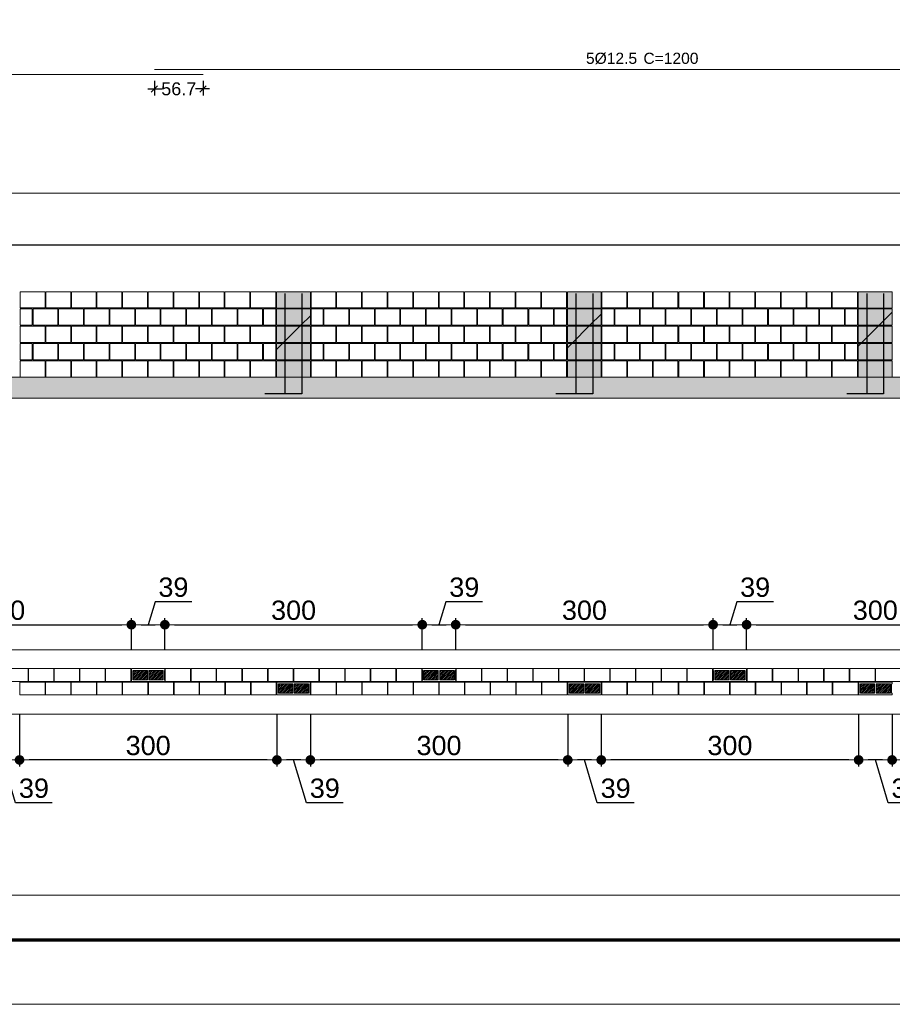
# Model space of a CAD drawing. Header units: millimetres. Extents: x 83 to 471, y -739 to 93.
# Tile 27 of 185: x 115 to 129, y -641 to -626. Entities that reach past the tile are written whole.
import ezdxf
from ezdxf.enums import TextEntityAlignment as Align

# ---------------------------------------------------------------- set-up
doc = ezdxf.new("R2010")
doc.units = ezdxf.units.MM
for name, color, linetype, lineweight in [('.', 7, 'Continuous', 5), ('__MAGNUS.Cota', 30, 'Continuous', 9), ('__MAGNUS.Margem', 7, 'Continuous', 70), ('__MAGNUS.Selo', 7, 'Continuous', 30), ('ALVEOLOS', 7, 'Continuous', 9), ('ARM_LONGITUDINAL_Ø12_5', 7, 'Continuous', 9), ('COTAS', 250, 'Continuous', 5), ('ELE_COT_COT_ARM', 7, 'Continuous', 9), ('ELE_COT_COT_EST', 7, 'Continuous', 9), ('MEIA_PECA', 7, 'Continuous', 0), ('PECA_COMPLETA', 7, 'Continuous', 0), ('PECA_DE_PREENCHIMENTO', 7, 'Continuous', 0), ('POR_ARM_LONG_ARM_TEXTOS', 7, 'Continuous', 9), ('POR_ARM_LONG_TXT_COMP', 7, 'Continuous', 9), ('PREEN_ALVEOLOS', 7, 'Continuous', 9), ('ROTULOS_VERTICAIS', 7, 'Continuous', 9), ('VIG_FACES', 186, 'Continuous', 9)]:
    doc.layers.add(name, color=color, linetype=linetype, lineweight=lineweight)
doc.styles.add('Arial', font='arial.ttf')
doc.styles.add('Arial Narrow', font='ARIALN.TTF')
doc.dimstyles.new('Copy of UM_75.000000', dxfattribs={"dimtxt": 0.3, "dimasz": 0.15, "dimexe": 0.1, "dimexo": 0.3, "dimgap": 0.07, "dimtad": 1, "dimdec": 0, "dimlfac": 75, "dimzin": 0, "dimdsep": 46, "dimtxsty": 'Arial', "dimblk": 'DOT', "dimcen": 0.09, "dimdle": 0.1, "dimclrd": 30, "dimclre": 30, "dimclrt": 7, "dimadec": 1, "dimazin": 2, "dimtfac": 1, "dimtdec": 0, "dimtofl": 0, "dimtmove": 0, "dimatfit": 3, "dimldrblk": 'DOT', "dimfxl": 1, "dimtolj": 1, "dimarcsym": 0})
doc.dimstyles.new('cype_oblique', dxfattribs={"dimtxt": 0.2, "dimasz": 0.1, "dimexe": 0.1, "dimexo": 0.1, "dimgap": 0, "dimtad": 0, "dimdec": 0, "dimlfac": 30, "dimzin": 0, "dimdsep": 46, "dimtxsty": 'Arial', "dimblk1": 'OBLIQUE', "dimblk2": 'OBLIQUE', "dimsah": 1, "dimcen": 0.09, "dimdle": 0.1, "dimadec": 0, "dimazin": 0, "dimtfac": 1, "dimtdec": 0, "dimtofl": 0, "dimtmove": 2, "dimatfit": 3, "dimfxl": 1, "dimtolj": 1, "dimtzin": 0, "dimarcsym": 0})

# ---------------------------------------------------------------- blocks, each defined once
blk = doc.blocks.new('*U1866')
at = {"layer": '__MAGNUS.Margem', "linetype": 'Continuous'}
blk.add_line((-980.92, -2.28), (173.08, -2.28), dxfattribs=at)
at = {"layer": '__MAGNUS.Margem', "lineweight": 9}
blk.add_line((-1005.92, -12.28), (183.08, -12.28), dxfattribs=at)
at = {"layer": '__MAGNUS.Selo', "style": 'Arial Narrow', "width": 1}
for tag, height, p in [('PROPRIETÁRIO', 3.4, (17.21, 48.91)), ('EDIFICAÇÃORESIDENCIAL', 3.4, (17.21, 40.61)), ('ESTRUTURAL', 3.4, (17.8, 20.69)), ('ANTEPROJETO', 2.43, (111.69, 13.5)), ('ARQ01/01', 5.5, (139.44, 9.5)), ('INDICADA', 2.43, (111.53, 8))]:
    blk.add_attdef(tag, text='', height=height, dxfattribs=at).set_placement(p, align=Align.MIDDLE_LEFT)
at = {"layer": '__MAGNUS.Selo', "lineweight": 30, "flags": 104}
for tag, p in [('ENDEREÇODAOBRA', (17.21, 33.54)), ('ENDEREÇODAOBRA', (17.21, 27.87)), ('TÍTULO', (17.21, 10.8))]:
    blk.add_attdef(tag, text='', height=3.4, dxfattribs=at).set_placement(p, align=Align.MIDDLE_LEFT)
blk = doc.blocks.new('_OBLIQUE')
at = {"color": 0, "linetype": 'ByBlock', "lineweight": -2}
blk.add_line((-0.5, -0.5), (0.5, 0.5), dxfattribs=at)
blk = doc.blocks.new('*D5223')
at = {"layer": 'Defpoints', "color": 0}
for p in [(14.77, -2.125), (15.526, -2.125), (15.526, -2.351)]:
    blk.add_point(p, dxfattribs=at)
at = {"layer": 'ELE_COT_COT_ARM', "color": 0, "lineweight": -2}
for p, q in [((14.77, -2.225), (14.77, -2.451)), ((15.526, -2.225), (15.526, -2.451)), ((14.67, -2.351), (14.888, -2.351)), ((15.626, -2.351), (15.408, -2.351))]:
    blk.add_line(p, q, dxfattribs=at)
at = {"layer": 'ELE_COT_COT_ARM', "color": 0, "linetype": 'ByBlock', "lineweight": -2, "xscale": 0.1, "yscale": 0.1, "zscale": 0.1, "rotation": 180}
blk.add_blockref('_OBLIQUE', (14.77, -2.351), dxfattribs=at)
at = {"layer": 'ELE_COT_COT_ARM', "color": 0, "linetype": 'ByBlock', "lineweight": -2, "xscale": 0.1, "yscale": 0.1, "zscale": 0.1}
blk.add_blockref('_OBLIQUE', (15.526, -2.351), dxfattribs=at)
at = {"layer": 'ELE_COT_COT_ARM', "color": 0, "insert": (15.148, -2.351), "char_height": 0.2, "attachment_point": 5, "style": 'Arial'}
blk.add_mtext('\\A1;56.7', dxfattribs=at)
blk = doc.blocks.new('blocoss50')
at = {"layer": 'MEIA_PECA'}
for points in [[(-0.467, -0.268), (-0.467, -0.521), (-0.274, -0.521), (-0.274, -0.268), (-0.467, -0.268)], [(-0.467, -0.804), (-0.467, -1.057), (-0.274, -1.057), (-0.274, -0.804), (-0.467, -0.804)]]:
    blk.add_lwpolyline(points, close=True, dxfattribs=at)
at = {"layer": 'PECA_COMPLETA'}
for points in [[(-4.243, 0), (-4.243, -0.253), (-3.857, -0.253), (-3.857, 0), (-4.243, 0)], [(-3.846, 0), (-3.846, -0.253), (-3.459, -0.253), (-3.459, 0), (-3.846, 0)], [(-3.448, 0), (-3.448, -0.253), (-3.062, -0.253), (-3.062, 0), (-3.448, 0)], [(-3.051, 0), (-3.051, -0.253), (-2.664, -0.253), (-2.664, 0), (-3.051, 0)], [(-2.653, 0), (-2.653, -0.253), (-2.266, -0.253), (-2.266, 0), (-2.653, 0)], [(-2.256, 0), (-2.256, -0.253), (-1.869, -0.253), (-1.869, 0), (-2.256, 0)], [(-1.858, 0), (-1.858, -0.253), (-1.471, -0.253), (-1.471, 0), (-1.858, 0)], [(-1.461, 0), (-1.461, -0.253), (-1.074, -0.253), (-1.074, 0), (-1.461, 0)], [(-1.063, 0), (-1.063, -0.253), (-0.676, -0.253), (-0.676, 0), (-1.063, 0)], [(-0.666, 0), (-0.666, -0.253), (-0.274, -0.253), (-0.274, 0), (-0.666, 0)], [(-4.243, -0.268), (-4.243, -0.521), (-4.055, -0.521), (-4.055, -0.268)], [(-4.044, -0.268), (-4.044, -0.521), (-3.658, -0.521), (-3.658, -0.268), (-4.044, -0.268)], [(-3.647, -0.268), (-3.647, -0.521), (-3.26, -0.521), (-3.26, -0.268), (-3.647, -0.268)], [(-3.249, -0.268), (-3.249, -0.521), (-2.863, -0.521), (-2.863, -0.268), (-3.249, -0.268)], [(-2.852, -0.268), (-2.852, -0.521), (-2.465, -0.521), (-2.465, -0.268), (-2.852, -0.268)], [(-2.454, -0.268), (-2.454, -0.521), (-2.068, -0.521), (-2.068, -0.268), (-2.454, -0.268)], [(-2.057, -0.268), (-2.057, -0.521), (-1.67, -0.521), (-1.67, -0.268), (-2.057, -0.268)], [(-1.659, -0.268), (-1.659, -0.521), (-1.273, -0.521), (-1.273, -0.268), (-1.659, -0.268)], [(-1.262, -0.268), (-1.262, -0.521), (-0.875, -0.521), (-0.875, -0.268), (-1.262, -0.268)], [(-0.864, -0.268), (-0.864, -0.521), (-0.478, -0.521), (-0.478, -0.268), (-0.864, -0.268)], [(-4.243, -0.536), (-4.243, -0.789), (-3.857, -0.789), (-3.857, -0.536), (-4.243, -0.536)], [(-3.846, -0.536), (-3.846, -0.789), (-3.459, -0.789), (-3.459, -0.536), (-3.846, -0.536)], [(-3.448, -0.536), (-3.448, -0.789), (-3.062, -0.789), (-3.062, -0.536), (-3.448, -0.536)], [(-3.051, -0.536), (-3.051, -0.789), (-2.664, -0.789), (-2.664, -0.536), (-3.051, -0.536)], [(-2.653, -0.536), (-2.653, -0.789), (-2.266, -0.789), (-2.266, -0.536), (-2.653, -0.536)], [(-2.256, -0.536), (-2.256, -0.789), (-1.869, -0.789), (-1.869, -0.536), (-2.256, -0.536)], [(-1.858, -0.536), (-1.858, -0.789), (-1.471, -0.789), (-1.471, -0.536), (-1.858, -0.536)], [(-1.461, -0.536), (-1.461, -0.789), (-1.074, -0.789), (-1.074, -0.536), (-1.461, -0.536)], [(-1.063, -0.536), (-1.063, -0.789), (-0.676, -0.789), (-0.676, -0.536), (-1.063, -0.536)], [(-0.666, -0.536), (-0.666, -0.789), (-0.274, -0.789), (-0.274, -0.536), (-0.666, -0.536)], [(-4.243, -0.804), (-4.243, -1.057), (-4.055, -1.057), (-4.055, -0.804)], [(-4.044, -0.804), (-4.044, -1.057), (-3.658, -1.057), (-3.658, -0.804), (-4.044, -0.804)], [(-3.647, -0.804), (-3.647, -1.057), (-3.26, -1.057), (-3.26, -0.804), (-3.647, -0.804)], [(-3.249, -0.804), (-3.249, -1.057), (-2.863, -1.057), (-2.863, -0.804), (-3.249, -0.804)], [(-2.852, -0.804), (-2.852, -1.057), (-2.465, -1.057), (-2.465, -0.804), (-2.852, -0.804)], [(-2.454, -0.804), (-2.454, -1.057), (-2.068, -1.057), (-2.068, -0.804), (-2.454, -0.804)], [(-2.057, -0.804), (-2.057, -1.057), (-1.67, -1.057), (-1.67, -0.804), (-2.057, -0.804)], [(-1.659, -0.804), (-1.659, -1.057), (-1.273, -1.057), (-1.273, -0.804), (-1.659, -0.804)], [(-1.262, -0.804), (-1.262, -1.057), (-0.875, -1.057), (-0.875, -0.804), (-1.262, -0.804)], [(-0.864, -0.804), (-0.864, -1.057), (-0.478, -1.057), (-0.478, -0.804), (-0.864, -0.804)], [(-4.243, -1.072), (-4.243, -1.325), (-3.857, -1.325), (-3.857, -1.072), (-4.243, -1.072)], [(-3.846, -1.072), (-3.846, -1.325), (-3.459, -1.325), (-3.459, -1.072), (-3.846, -1.072)], [(-3.448, -1.072), (-3.448, -1.325), (-3.062, -1.325), (-3.062, -1.072), (-3.448, -1.072)], [(-3.051, -1.072), (-3.051, -1.325), (-2.664, -1.325), (-2.664, -1.072), (-3.051, -1.072)], [(-2.653, -1.072), (-2.653, -1.325), (-2.266, -1.325), (-2.266, -1.072), (-2.653, -1.072)], [(-2.256, -1.072), (-2.256, -1.325), (-1.869, -1.325), (-1.869, -1.072), (-2.256, -1.072)], [(-1.858, -1.072), (-1.858, -1.325), (-1.471, -1.325), (-1.471, -1.072), (-1.858, -1.072)], [(-1.461, -1.072), (-1.461, -1.325), (-1.074, -1.325), (-1.074, -1.072), (-1.461, -1.072)], [(-1.063, -1.072), (-1.063, -1.325), (-0.676, -1.325), (-0.676, -1.072), (-1.063, -1.072)], [(-0.666, -1.072), (-0.666, -1.325), (-0.274, -1.325), (-0.274, -1.072), (-0.666, -1.072)]]:
    blk.add_lwpolyline(points, close=True, dxfattribs=at)
blk = doc.blocks.new('prumada')
at = {"layer": '.'}
h = blk.add_hatch(dxfattribs=at)
h.set_pattern_fill('ANSI31', color=256)
h.paths.add_polyline_path([(-0.525, 0.789), (-0.525, 0.536), (0, 0.536), (0, 0.789), (-0.525, 0.789), (-0.525, 0.789)])
h.paths.add_polyline_path([(-0.525, 1.057), (-0.525, 0.804), (0, 0.804), (0, 1.057), (-0.525, 1.057), (-0.525, 1.057)])
h.paths.add_polyline_path([(-0.525, 0.521), (-0.525, 0.268), (0, 0.268), (0, 0.521), (-0.525, 0.521), (-0.525, 0.521)])
h.paths.add_polyline_path([(-0.525, 0.253), (-0.525, 0), (0, 0), (0, 0.253), (-0.525, 0.253), (-0.525, 0.253)])
h.paths.add_polyline_path([(-0.525, 1.325), (-0.525, 1.072), (0, 1.072), (0, 1.325), (-0.525, 1.325), (-0.525, 1.325)])
h = blk.add_hatch(color=254, dxfattribs=at)
h.dxf.hatch_style = 1
h.paths.add_polyline_path([(-0.525, 0.789), (-0.525, 0.536), (0, 0.536), (0, 0.789), (-0.525, 0.789), (-0.525, 0.789)])
h.paths.add_polyline_path([(-0.525, 1.057), (-0.525, 0.804), (0, 0.804), (0, 1.057), (-0.525, 1.057), (-0.525, 1.057)])
h.paths.add_polyline_path([(-0.525, 0.521), (-0.525, 0.268), (0, 0.268), (0, 0.521), (-0.525, 0.521), (-0.525, 0.521)])
h.paths.add_polyline_path([(-0.525, 0.253), (-0.525, 0), (0, 0), (0, 0.253), (-0.525, 0.253), (-0.525, 0.253)])
h.paths.add_polyline_path([(-0.525, 1.325), (-0.525, 1.072), (0, 1.072), (0, 1.325), (-0.525, 1.325), (-0.525, 1.325)])
for points in [[(-0.394, 1.3), (-0.394, -0.26), (-0.705, -0.26)], [(-0.131, 1.3), (-0.131, -0.26), (-0.442, -0.26)]]:
    blk.add_lwpolyline(points)
at = {"layer": 'PECA_COMPLETA'}
for points in [[(-0.525, 1.325), (-0.525, 1.072), (0, 1.072), (0, 1.325), (-0.525, 1.325)], [(-0.525, 1.057), (-0.525, 0.804), (0, 0.804), (0, 1.057), (-0.525, 1.057)], [(-0.525, 0.789), (-0.525, 0.536), (0, 0.536), (0, 0.789), (-0.525, 0.789)], [(-0.525, 0.521), (-0.525, 0.268), (0, 0.268), (0, 0.521), (-0.525, 0.521)], [(-0.525, 0.253), (-0.525, 0), (0, 0), (0, 0.253), (-0.525, 0.253)]]:
    blk.add_lwpolyline(points, close=True, dxfattribs=at)
blk = doc.blocks.new('bloco 8 furos')
at = {"layer": 'PECA_COMPLETA'}
blk.add_lwpolyline([(0, 0.1), (0.392, 0.1), (0.392, -0.1), (0, -0.1)], close=True, dxfattribs=at)
blk = doc.blocks.new('*U4608')
blk.add_blockref('bloco 8 furos', (-0.196, 0))
blk = doc.blocks.new('*U4607')
at = {"color": 0, "linetype": 'ByBlock', "lineweight": -2, "transparency": 16777216}
for p in [(-3.589, 0), (-3.19, 0), (-2.792, 0), (-2.393, 0), (-1.994, 0), (-1.595, 0), (-1.196, 0), (-0.798, 0), (-0.399, 0), (0, 0)]:
    blk.add_blockref('*U4608', p, dxfattribs=at)
blk = doc.blocks.new('ghghghhfghfgh')
at = {"layer": 'ROTULOS_VERTICAIS'}
h = blk.add_hatch(color=256, dxfattribs=at)
edge = h.paths.add_edge_path(flags=0)
edge.add_arc((-0.438, -0.1), 0.0133, 0, 360)
h = blk.add_hatch(color=256, dxfattribs=at)
edge = h.paths.add_edge_path(flags=0)
edge.add_arc((-0.326, -0.1), 0.0133, 0, 360)
h = blk.add_hatch(color=256, dxfattribs=at)
edge = h.paths.add_edge_path(flags=0)
edge.add_arc((-0.194, -0.1), 0.0133, 0, 360)
h = blk.add_hatch(color=256, dxfattribs=at)
edge = h.paths.add_edge_path(flags=0)
edge.add_arc((-0.082, -0.1), 0.0133, 0, 360)
at = {"layer": 'ALVEOLOS'}
for p, q in [((-0.52, 0), (0, 0)), ((0, -0.2), (-0.52, -0.2))]:
    blk.add_line(p, q, dxfattribs=at)
for points in [[(-0.52, 0), (-0.52, -0.027), (-0.513, -0.027), (-0.513, -0.173)], [(0, 0), (0, -0.027), (-0.007, -0.027), (-0.007, -0.173)], [(-0.52, -0.2), (-0.52, -0.173), (-0.513, -0.173)], [(0, -0.2), (0, -0.173), (-0.007, -0.173)]]:
    blk.add_lwpolyline(points, dxfattribs=at)
for points in [[(-0.493, -0.173), (-0.271, -0.173), (-0.271, -0.027), (-0.493, -0.027)], [(-0.249, -0.173), (-0.027, -0.173), (-0.027, -0.027), (-0.249, -0.027)]]:
    blk.add_lwpolyline(points, close=True, dxfattribs=at)
at = {"layer": 'PREEN_ALVEOLOS'}
for p, q in [((-0.493, -0.142), (-0.378, -0.027)), ((-0.493, -0.086), (-0.434, -0.027)), ((-0.493, -0.029), (-0.491, -0.027)), ((-0.493, -0.057), (-0.463, -0.027)), ((-0.493, -0.114), (-0.406, -0.027)), ((-0.493, -0.171), (-0.349, -0.027)), ((-0.468, -0.173), (-0.321, -0.027)), ((-0.44, -0.173), (-0.293, -0.027)), ((-0.411, -0.173), (-0.271, -0.033)), ((-0.383, -0.173), (-0.271, -0.061)), ((-0.355, -0.173), (-0.271, -0.089)), ((-0.326, -0.173), (-0.271, -0.118)), ((-0.298, -0.173), (-0.271, -0.146)), ((-0.249, -0.142), (-0.134, -0.027)), ((-0.249, -0.086), (-0.19, -0.027)), ((-0.249, -0.029), (-0.247, -0.027)), ((-0.249, -0.057), (-0.219, -0.027)), ((-0.249, -0.114), (-0.162, -0.027)), ((-0.249, -0.171), (-0.105, -0.027)), ((-0.224, -0.173), (-0.077, -0.027)), ((-0.196, -0.173), (-0.049, -0.027)), ((-0.167, -0.173), (-0.027, -0.033)), ((-0.139, -0.173), (-0.027, -0.061)), ((-0.111, -0.173), (-0.027, -0.089)), ((-0.082, -0.173), (-0.027, -0.118)), ((-0.054, -0.173), (-0.027, -0.146))]:
    blk.add_line(p, q, dxfattribs=at)
at = {"layer": 'ROTULOS_VERTICAIS'}
for centre in [(-0.438, -0.1), (-0.326, -0.1), (-0.194, -0.1), (-0.082, -0.1)]:
    blk.add_circle(centre, 0.0133, dxfattribs=at)
blk = doc.blocks.new('*U4610')
blk.add_blockref('bloco 8 furos', (-0.196, 0))
blk = doc.blocks.new('*U4609')
at = {"color": 0, "linetype": 'ByBlock', "lineweight": -2, "transparency": 16777216}
for p in [(-3.589, 0), (-3.19, 0), (-2.792, 0), (-2.393, 0), (-1.994, 0), (-1.595, 0), (-1.196, 0), (-0.798, 0), (-0.399, 0), (0, 0)]:
    blk.add_blockref('*U4610', p, dxfattribs=at)
blk = doc.blocks.new('_DOT')
at = {"layer": '__MAGNUS.Cota', "linetype": 'ByBlock'}
blk.add_line((-0.5, 0), (-1, 0), dxfattribs=at)
at = {"layer": '__MAGNUS.Cota', "linetype": 'ByBlock', "const_width": 0.5}
blk.add_lwpolyline([(-0.25, 0, 1), (0.25, 0, 1)], format="xyb", close=True, dxfattribs=at)
blk = doc.blocks.new('*D4668')
at = {"layer": 'COTAS', "color": 30, "lineweight": -2}
for p, q in [((128.619, -636.458), (128.619, -637.268)), ((132.616, -636.458), (132.616, -637.268)), ((132.466, -637.168), (128.769, -637.168))]:
    blk.add_line(p, q, dxfattribs=at)
at = {"layer": 'Defpoints', "color": 0}
for p in [(128.619, -636.158), (132.616, -636.158), (128.619, -637.168)]:
    blk.add_point(p, dxfattribs=at)
at = {"layer": 'COTAS', "color": 30, "linetype": 'ByBlock', "lineweight": -2, "xscale": 0.15, "yscale": 0.15, "zscale": 0.15, "rotation": 180}
blk.add_blockref('_DOT', (128.619, -637.168), dxfattribs=at)
at = {"layer": 'COTAS', "color": 30, "linetype": 'ByBlock', "lineweight": -2, "xscale": 0.15, "yscale": 0.15, "zscale": 0.15}
blk.add_blockref('_DOT', (132.616, -637.168), dxfattribs=at)
at = {"layer": 'COTAS', "color": 7, "insert": (130.617, -636.945), "char_height": 0.3, "attachment_point": 5, "style": 'Arial'}
blk.add_mtext('\\A1;300', dxfattribs=at)
blk = doc.blocks.new('*D4669')
at = {"layer": 'COTAS', "color": 30, "lineweight": -2}
for p, q in [((128.099, -636.458), (128.099, -637.268)), ((128.619, -636.458), (128.619, -637.268)), ((128.469, -637.168), (128.249, -637.168)), ((128.558, -637.833), (128.359, -637.168)), ((129.128, -637.833), (128.558, -637.833))]:
    blk.add_line(p, q, dxfattribs=at)
at = {"layer": 'Defpoints', "color": 0}
for p in [(128.099, -636.158), (128.619, -636.158), (128.099, -637.168)]:
    blk.add_point(p, dxfattribs=at)
at = {"layer": 'COTAS', "color": 30, "linetype": 'ByBlock', "lineweight": -2, "xscale": 0.15, "yscale": 0.15, "zscale": 0.15, "rotation": 180}
blk.add_blockref('_DOT', (128.099, -637.168), dxfattribs=at)
at = {"layer": 'COTAS', "color": 30, "linetype": 'ByBlock', "lineweight": -2, "xscale": 0.15, "yscale": 0.15, "zscale": 0.15}
blk.add_blockref('_DOT', (128.619, -637.168), dxfattribs=at)
at = {"layer": 'COTAS', "color": 7, "insert": (128.843, -637.609), "char_height": 0.3, "attachment_point": 5, "style": 'Arial'}
blk.add_mtext('\\A1;39', dxfattribs=at)
blk = doc.blocks.new('*D4670')
at = {"layer": 'COTAS', "color": 30, "lineweight": -2}
for p, q in [((124.102, -636.458), (124.102, -637.268)), ((128.099, -636.458), (128.099, -637.268)), ((127.949, -637.168), (124.252, -637.168))]:
    blk.add_line(p, q, dxfattribs=at)
at = {"layer": 'Defpoints', "color": 0}
for p in [(124.102, -636.158), (128.099, -636.158), (124.102, -637.168)]:
    blk.add_point(p, dxfattribs=at)
at = {"layer": 'COTAS', "color": 30, "linetype": 'ByBlock', "lineweight": -2, "xscale": 0.15, "yscale": 0.15, "zscale": 0.15, "rotation": 180}
blk.add_blockref('_DOT', (124.102, -637.168), dxfattribs=at)
at = {"layer": 'COTAS', "color": 30, "linetype": 'ByBlock', "lineweight": -2, "xscale": 0.15, "yscale": 0.15, "zscale": 0.15}
blk.add_blockref('_DOT', (128.099, -637.168), dxfattribs=at)
at = {"layer": 'COTAS', "color": 7, "insert": (126.1, -636.945), "char_height": 0.3, "attachment_point": 5, "style": 'Arial'}
blk.add_mtext('\\A1;300', dxfattribs=at)
blk = doc.blocks.new('*D4671')
at = {"layer": 'COTAS', "color": 30, "lineweight": -2}
for p, q in [((123.582, -636.458), (123.582, -637.268)), ((124.102, -636.458), (124.102, -637.268)), ((123.952, -637.168), (123.732, -637.168)), ((124.041, -637.833), (123.842, -637.168)), ((124.611, -637.833), (124.041, -637.833))]:
    blk.add_line(p, q, dxfattribs=at)
at = {"layer": 'Defpoints', "color": 0}
for p in [(123.582, -636.158), (124.102, -636.158), (123.582, -637.168)]:
    blk.add_point(p, dxfattribs=at)
at = {"layer": 'COTAS', "color": 30, "linetype": 'ByBlock', "lineweight": -2, "xscale": 0.15, "yscale": 0.15, "zscale": 0.15, "rotation": 180}
blk.add_blockref('_DOT', (123.582, -637.168), dxfattribs=at)
at = {"layer": 'COTAS', "color": 30, "linetype": 'ByBlock', "lineweight": -2, "xscale": 0.15, "yscale": 0.15, "zscale": 0.15}
blk.add_blockref('_DOT', (124.102, -637.168), dxfattribs=at)
at = {"layer": 'COTAS', "color": 7, "insert": (124.326, -637.609), "char_height": 0.3, "attachment_point": 5, "style": 'Arial'}
blk.add_mtext('\\A1;39', dxfattribs=at)
blk = doc.blocks.new('*D4672')
at = {"layer": 'COTAS', "color": 30, "lineweight": -2}
for p, q in [((121.69, -634.709), (121.582, -635.067)), ((122.26, -634.709), (121.69, -634.709)), ((121.322, -635.45), (121.322, -634.967)), ((121.842, -635.45), (121.842, -634.967)), ((121.472, -635.067), (121.692, -635.067))]:
    blk.add_line(p, q, dxfattribs=at)
at = {"layer": 'Defpoints', "color": 0}
for p in [(121.842, -635.067), (121.322, -635.75), (121.842, -635.75)]:
    blk.add_point(p, dxfattribs=at)
at = {"layer": 'COTAS', "color": 30, "linetype": 'ByBlock', "lineweight": -2, "xscale": 0.15, "yscale": 0.15, "zscale": 0.15, "rotation": 180}
blk.add_blockref('_DOT', (121.322, -635.067), dxfattribs=at)
at = {"layer": 'COTAS', "color": 30, "linetype": 'ByBlock', "lineweight": -2, "xscale": 0.15, "yscale": 0.15, "zscale": 0.15}
blk.add_blockref('_DOT', (121.842, -635.067), dxfattribs=at)
at = {"layer": 'COTAS', "color": 7, "insert": (121.975, -634.486), "char_height": 0.3, "attachment_point": 5, "style": 'Arial'}
blk.add_mtext('\\A1;39', dxfattribs=at)
blk = doc.blocks.new('*D4673')
at = {"layer": 'COTAS', "color": 30, "lineweight": -2}
for p, q in [((121.842, -635.45), (121.842, -634.967)), ((125.839, -635.45), (125.839, -634.967)), ((121.992, -635.067), (125.689, -635.067))]:
    blk.add_line(p, q, dxfattribs=at)
at = {"layer": 'Defpoints', "color": 0}
for p in [(125.839, -635.067), (121.842, -635.75), (125.839, -635.75)]:
    blk.add_point(p, dxfattribs=at)
at = {"layer": 'COTAS', "color": 30, "linetype": 'ByBlock', "lineweight": -2, "xscale": 0.15, "yscale": 0.15, "zscale": 0.15, "rotation": 180}
blk.add_blockref('_DOT', (121.842, -635.067), dxfattribs=at)
at = {"layer": 'COTAS', "color": 30, "linetype": 'ByBlock', "lineweight": -2, "xscale": 0.15, "yscale": 0.15, "zscale": 0.15}
blk.add_blockref('_DOT', (125.839, -635.067), dxfattribs=at)
at = {"layer": 'COTAS', "color": 7, "insert": (123.841, -634.844), "char_height": 0.3, "attachment_point": 5, "style": 'Arial'}
blk.add_mtext('\\A1;300', dxfattribs=at)
blk = doc.blocks.new('*D4674')
at = {"layer": 'COTAS', "color": 30, "lineweight": -2}
for p, q in [((126.207, -634.709), (126.099, -635.067)), ((126.777, -634.709), (126.207, -634.709)), ((125.839, -635.45), (125.839, -634.967)), ((126.359, -635.45), (126.359, -634.967)), ((125.989, -635.067), (126.209, -635.067))]:
    blk.add_line(p, q, dxfattribs=at)
at = {"layer": 'Defpoints', "color": 0}
for p in [(126.359, -635.067), (125.839, -635.75), (126.359, -635.75)]:
    blk.add_point(p, dxfattribs=at)
at = {"layer": 'COTAS', "color": 30, "linetype": 'ByBlock', "lineweight": -2, "xscale": 0.15, "yscale": 0.15, "zscale": 0.15, "rotation": 180}
blk.add_blockref('_DOT', (125.839, -635.067), dxfattribs=at)
at = {"layer": 'COTAS', "color": 30, "linetype": 'ByBlock', "lineweight": -2, "xscale": 0.15, "yscale": 0.15, "zscale": 0.15}
blk.add_blockref('_DOT', (126.359, -635.067), dxfattribs=at)
at = {"layer": 'COTAS', "color": 7, "insert": (126.492, -634.486), "char_height": 0.3, "attachment_point": 5, "style": 'Arial'}
blk.add_mtext('\\A1;39', dxfattribs=at)
blk = doc.blocks.new('*D4675')
at = {"layer": 'COTAS', "color": 30, "lineweight": -2}
for p, q in [((126.359, -635.45), (126.359, -634.967)), ((130.356, -635.45), (130.356, -634.967)), ((126.509, -635.067), (130.206, -635.067))]:
    blk.add_line(p, q, dxfattribs=at)
at = {"layer": 'Defpoints', "color": 0}
for p in [(130.356, -635.067), (126.359, -635.75), (130.356, -635.75)]:
    blk.add_point(p, dxfattribs=at)
at = {"layer": 'COTAS', "color": 30, "linetype": 'ByBlock', "lineweight": -2, "xscale": 0.15, "yscale": 0.15, "zscale": 0.15, "rotation": 180}
blk.add_blockref('_DOT', (126.359, -635.067), dxfattribs=at)
at = {"layer": 'COTAS', "color": 30, "linetype": 'ByBlock', "lineweight": -2, "xscale": 0.15, "yscale": 0.15, "zscale": 0.15}
blk.add_blockref('_DOT', (130.356, -635.067), dxfattribs=at)
at = {"layer": 'COTAS', "color": 7, "insert": (128.358, -634.844), "char_height": 0.3, "attachment_point": 5, "style": 'Arial'}
blk.add_mtext('\\A1;300', dxfattribs=at)
blk = doc.blocks.new('*U4638')
blk.add_blockref('bloco 8 furos', (-0.196, 0))
blk = doc.blocks.new('*U4637')
at = {"color": 0, "linetype": 'ByBlock', "lineweight": -2, "transparency": 16777216}
for p in [(-3.589, 0), (-3.19, 0), (-2.792, 0), (-2.393, 0), (-1.994, 0), (-1.595, 0), (-1.196, 0), (-0.798, 0), (-0.399, 0), (0, 0)]:
    blk.add_blockref('*U4638', p, dxfattribs=at)
blk = doc.blocks.new('*D4702')
at = {"layer": 'COTAS', "color": 30, "lineweight": -2}
for p, q in [((119.585, -636.458), (119.585, -637.268)), ((123.582, -636.458), (123.582, -637.268)), ((123.432, -637.168), (119.735, -637.168))]:
    blk.add_line(p, q, dxfattribs=at)
at = {"layer": 'Defpoints', "color": 0}
for p in [(119.585, -636.158), (123.582, -636.158), (119.585, -637.168)]:
    blk.add_point(p, dxfattribs=at)
at = {"layer": 'COTAS', "color": 30, "linetype": 'ByBlock', "lineweight": -2, "xscale": 0.15, "yscale": 0.15, "zscale": 0.15, "rotation": 180}
blk.add_blockref('_DOT', (119.585, -637.168), dxfattribs=at)
at = {"layer": 'COTAS', "color": 30, "linetype": 'ByBlock', "lineweight": -2, "xscale": 0.15, "yscale": 0.15, "zscale": 0.15}
blk.add_blockref('_DOT', (123.582, -637.168), dxfattribs=at)
at = {"layer": 'COTAS', "color": 7, "insert": (121.583, -636.945), "char_height": 0.3, "attachment_point": 5, "style": 'Arial'}
blk.add_mtext('\\A1;300', dxfattribs=at)
blk = doc.blocks.new('*D4703')
at = {"layer": 'COTAS', "color": 30, "lineweight": -2}
for p, q in [((119.065, -636.458), (119.065, -637.268)), ((119.585, -636.458), (119.585, -637.268)), ((119.435, -637.168), (119.215, -637.168)), ((119.524, -637.833), (119.325, -637.168)), ((120.094, -637.833), (119.524, -637.833))]:
    blk.add_line(p, q, dxfattribs=at)
at = {"layer": 'Defpoints', "color": 0}
for p in [(119.065, -636.158), (119.585, -636.158), (119.065, -637.168)]:
    blk.add_point(p, dxfattribs=at)
at = {"layer": 'COTAS', "color": 30, "linetype": 'ByBlock', "lineweight": -2, "xscale": 0.15, "yscale": 0.15, "zscale": 0.15, "rotation": 180}
blk.add_blockref('_DOT', (119.065, -637.168), dxfattribs=at)
at = {"layer": 'COTAS', "color": 30, "linetype": 'ByBlock', "lineweight": -2, "xscale": 0.15, "yscale": 0.15, "zscale": 0.15}
blk.add_blockref('_DOT', (119.585, -637.168), dxfattribs=at)
at = {"layer": 'COTAS', "color": 7, "insert": (119.809, -637.609), "char_height": 0.3, "attachment_point": 5, "style": 'Arial'}
blk.add_mtext('\\A1;39', dxfattribs=at)
blk = doc.blocks.new('*U4640')
blk.add_blockref('bloco 8 furos', (-0.196, 0))
blk = doc.blocks.new('*U4639')
at = {"color": 0, "linetype": 'ByBlock', "lineweight": -2, "transparency": 16777216}
for p in [(-3.589, 0), (-3.19, 0), (-2.792, 0), (-2.393, 0), (-1.994, 0), (-1.595, 0), (-1.196, 0), (-0.798, 0), (-0.399, 0), (0, 0)]:
    blk.add_blockref('*U4640', p, dxfattribs=at)
blk = doc.blocks.new('*U4642')
blk.add_blockref('bloco 8 furos', (-0.196, 0))
blk = doc.blocks.new('*U4641')
at = {"color": 0, "linetype": 'ByBlock', "lineweight": -2, "transparency": 16777216}
for p in [(-3.589, 0), (-3.19, 0), (-2.792, 0), (-2.393, 0), (-1.994, 0), (-1.595, 0), (-1.196, 0), (-0.798, 0), (-0.399, 0), (0, 0)]:
    blk.add_blockref('*U4642', p, dxfattribs=at)
blk = doc.blocks.new('*D4704')
at = {"layer": 'COTAS', "color": 30, "lineweight": -2}
for p, q in [((117.173, -634.709), (117.065, -635.067)), ((117.743, -634.709), (117.173, -634.709)), ((116.805, -635.45), (116.805, -634.967)), ((117.325, -635.45), (117.325, -634.967)), ((116.955, -635.067), (117.175, -635.067))]:
    blk.add_line(p, q, dxfattribs=at)
at = {"layer": 'Defpoints', "color": 0}
for p in [(117.325, -635.067), (116.805, -635.75), (117.325, -635.75)]:
    blk.add_point(p, dxfattribs=at)
at = {"layer": 'COTAS', "color": 30, "linetype": 'ByBlock', "lineweight": -2, "xscale": 0.15, "yscale": 0.15, "zscale": 0.15, "rotation": 180}
blk.add_blockref('_DOT', (116.805, -635.067), dxfattribs=at)
at = {"layer": 'COTAS', "color": 30, "linetype": 'ByBlock', "lineweight": -2, "xscale": 0.15, "yscale": 0.15, "zscale": 0.15}
blk.add_blockref('_DOT', (117.325, -635.067), dxfattribs=at)
at = {"layer": 'COTAS', "color": 7, "insert": (117.458, -634.486), "char_height": 0.3, "attachment_point": 5, "style": 'Arial'}
blk.add_mtext('\\A1;39', dxfattribs=at)
blk = doc.blocks.new('*D4705')
at = {"layer": 'COTAS', "color": 30, "lineweight": -2}
for p, q in [((117.325, -635.45), (117.325, -634.967)), ((121.322, -635.45), (121.322, -634.967)), ((117.475, -635.067), (121.172, -635.067))]:
    blk.add_line(p, q, dxfattribs=at)
at = {"layer": 'Defpoints', "color": 0}
for p in [(121.322, -635.067), (117.325, -635.75), (121.322, -635.75)]:
    blk.add_point(p, dxfattribs=at)
at = {"layer": 'COTAS', "color": 30, "linetype": 'ByBlock', "lineweight": -2, "xscale": 0.15, "yscale": 0.15, "zscale": 0.15, "rotation": 180}
blk.add_blockref('_DOT', (117.325, -635.067), dxfattribs=at)
at = {"layer": 'COTAS', "color": 30, "linetype": 'ByBlock', "lineweight": -2, "xscale": 0.15, "yscale": 0.15, "zscale": 0.15}
blk.add_blockref('_DOT', (121.322, -635.067), dxfattribs=at)
at = {"layer": 'COTAS', "color": 7, "insert": (119.324, -634.844), "char_height": 0.3, "attachment_point": 5, "style": 'Arial'}
blk.add_mtext('\\A1;300', dxfattribs=at)
blk = doc.blocks.new('*U4707')
blk.add_blockref('bloco 8 furos', (-0.196, 0))
blk = doc.blocks.new('*U4706')
at = {"color": 0, "linetype": 'ByBlock', "lineweight": -2, "transparency": 16777216}
for p in [(-3.589, 0), (-3.19, 0), (-2.792, 0), (-2.393, 0), (-1.994, 0), (-1.595, 0), (-1.196, 0), (-0.798, 0), (-0.399, 0), (0, 0)]:
    blk.add_blockref('*U4707', p, dxfattribs=at)
blk = doc.blocks.new('*D4709')
at = {"layer": 'COTAS', "color": 30, "lineweight": -2}
for p, q in [((112.808, -635.45), (112.808, -634.967)), ((116.805, -635.45), (116.805, -634.967)), ((112.958, -635.067), (116.655, -635.067))]:
    blk.add_line(p, q, dxfattribs=at)
at = {"layer": 'Defpoints', "color": 0}
for p in [(116.805, -635.067), (112.808, -635.75), (116.805, -635.75)]:
    blk.add_point(p, dxfattribs=at)
at = {"layer": 'COTAS', "color": 30, "linetype": 'ByBlock', "lineweight": -2, "xscale": 0.15, "yscale": 0.15, "zscale": 0.15, "rotation": 180}
blk.add_blockref('_DOT', (112.808, -635.067), dxfattribs=at)
at = {"layer": 'COTAS', "color": 30, "linetype": 'ByBlock', "lineweight": -2, "xscale": 0.15, "yscale": 0.15, "zscale": 0.15}
blk.add_blockref('_DOT', (116.805, -635.067), dxfattribs=at)
at = {"layer": 'COTAS', "color": 7, "insert": (114.807, -634.844), "char_height": 0.3, "attachment_point": 5, "style": 'Arial'}
blk.add_mtext('\\A1;300', dxfattribs=at)
blk = doc.blocks.new('*D4720')
at = {"layer": 'COTAS', "color": 30, "lineweight": -2}
for p, q in [((115.068, -636.458), (115.068, -637.268)), ((119.065, -636.458), (119.065, -637.268)), ((118.915, -637.168), (115.218, -637.168))]:
    blk.add_line(p, q, dxfattribs=at)
at = {"layer": 'Defpoints', "color": 0}
for p in [(115.068, -636.158), (119.065, -636.158), (115.068, -637.168)]:
    blk.add_point(p, dxfattribs=at)
at = {"layer": 'COTAS', "color": 30, "linetype": 'ByBlock', "lineweight": -2, "xscale": 0.15, "yscale": 0.15, "zscale": 0.15, "rotation": 180}
blk.add_blockref('_DOT', (115.068, -637.168), dxfattribs=at)
at = {"layer": 'COTAS', "color": 30, "linetype": 'ByBlock', "lineweight": -2, "xscale": 0.15, "yscale": 0.15, "zscale": 0.15}
blk.add_blockref('_DOT', (119.065, -637.168), dxfattribs=at)
at = {"layer": 'COTAS', "color": 7, "insert": (117.066, -636.945), "char_height": 0.3, "attachment_point": 5, "style": 'Arial'}
blk.add_mtext('\\A1;300', dxfattribs=at)
blk = doc.blocks.new('*D4721')
at = {"layer": 'COTAS', "color": 30, "lineweight": -2}
for p, q in [((114.548, -636.458), (114.548, -637.268)), ((115.068, -636.458), (115.068, -637.268)), ((114.918, -637.168), (114.698, -637.168)), ((115.007, -637.833), (114.808, -637.168)), ((115.577, -637.833), (115.007, -637.833))]:
    blk.add_line(p, q, dxfattribs=at)
at = {"layer": 'Defpoints', "color": 0}
for p in [(114.548, -636.158), (115.068, -636.158), (114.548, -637.168)]:
    blk.add_point(p, dxfattribs=at)
at = {"layer": 'COTAS', "color": 30, "linetype": 'ByBlock', "lineweight": -2, "xscale": 0.15, "yscale": 0.15, "zscale": 0.15, "rotation": 180}
blk.add_blockref('_DOT', (114.548, -637.168), dxfattribs=at)
at = {"layer": 'COTAS', "color": 30, "linetype": 'ByBlock', "lineweight": -2, "xscale": 0.15, "yscale": 0.15, "zscale": 0.15}
blk.add_blockref('_DOT', (115.068, -637.168), dxfattribs=at)
at = {"layer": 'COTAS', "color": 7, "insert": (115.292, -637.609), "char_height": 0.3, "attachment_point": 5, "style": 'Arial'}
blk.add_mtext('\\A1;39', dxfattribs=at)
blk = doc.blocks.new('*U4719')
blk.add_blockref('bloco 8 furos', (-0.196, 0))
blk = doc.blocks.new('*U4718')
at = {"color": 0, "linetype": 'ByBlock', "lineweight": -2, "transparency": 16777216}
for p in [(-3.589, 0), (-3.19, 0), (-2.792, 0), (-2.393, 0), (-1.994, 0), (-1.595, 0), (-1.196, 0), (-0.798, 0), (-0.399, 0), (0, 0)]:
    blk.add_blockref('*U4719', p, dxfattribs=at)
blk = doc.blocks.new('G$C42583CF2')
at = {"layer": 'ARM_LONGITUDINAL_Ø12_5'}
for points in [[(0.25, -1.901), (0.083, -1.901), (0.064, -1.905), (0.048, -1.916), (0.037, -1.932), (0.033, -1.951), (0.033, -2.075), (0.037, -2.094), (0.048, -2.111), (0.064, -2.122), (0.083, -2.125), (15.526, -2.125)], [(14.77, -2.049), (30.77, -2.049)]]:
    blk.add_lwpolyline(points, dxfattribs=at)
at = {"layer": 'ELE_COT_COT_EST'}
blk.add_lwpolyline([(0, -3.973), (84.947, -3.973), (84.947, -3.846)], dxfattribs=at)
at = {"layer": 'POR_ARM_LONG_ARM_TEXTOS', "style": 'Arial'}
blk.add_text('5%%c12.5', height=0.1733, dxfattribs=at).set_placement((21.472, -1.962))
at = {"layer": 'POR_ARM_LONG_TXT_COMP', "style": 'Arial'}
blk.add_text(' C=1200', height=0.1733, dxfattribs=at).set_placement((22.297, -1.962))
at = {"layer": 'ELE_COT_COT_ARM'}
dim = blk.add_aligned_dim(p1=(14.77, -2.125), p2=(15.526, -2.125), distance=-0.226, text='56.7', dimstyle='cype_oblique', dxfattribs=at)
dim.commit()
dim.dimension.update_dxf_attribs({"geometry": '*D5223', "text_midpoint": (15.148, -2.351)})

msp = doc.modelspace()

# ---------------------------------------------------------------- hatches: boundary and pattern name
at = {"layer": '.', "lineweight": 0}
h = msp.add_hatch(dxfattribs=at)
h.set_pattern_fill('AR-CONC', color=256, scale=0.0015)
h.set_pattern_definition([(50, (10.07631, -374.60226), (0.273277, -0.02390863), [0.028575, -0.314325]), (355, (10.0763, -374.60226), (-0.05286513, 0.28658527), [0.02286, -0.25146088]), (100.45144, (10.09908, -374.60425), (0.22041187, 0.26267663), [0.02428501, -0.26713537]), (46.1842, (10.0763, -374.52606), (0.40661856, -0.0630635), [0.0428625, -0.4714875]), (96.63556, (10.1102, -374.5313), (0.3561062, 0.3711392), [0.03642753, -0.4007034]), (351.18415, (10.0763, -374.52606), (0.3561062, 0.3711392), [0.03428995, -0.3771896]), (21, (10.11441, -374.5451), (0.22742159, -0.1533978), [0.028575, -0.314325]), (326, (10.1144, -374.5451), (0.09270304, 0.27628195), [0.02286, -0.25146]), (71.451445, (10.13336, -374.5579), (0.32012463, 0.12288415), [0.02428501, -0.2671349]), (37.5, (10.07631, -374.60226), (0.004632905, 0.126832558), [0, -0.248412, 0, -0.25527, 0, -0.2524125]), (7.5, (10.07631, -374.60226), (0.100229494, 0.15027086), [0, -0.145542, 0, -0.242697, 0, -0.0962025]), (327.5, (9.99135, -374.60226), (0.203385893, -0.008593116), [0, -0.09525, 0, -0.29718, 0, -0.394335]), (317.5, (9.95325, -374.60226), (0.22219377, 0.03813974), [0, -0.123825, 0, -0.197358, 0, -0.280035])])
h.paths.add_polyline_path([(102.39289, -631.21895), (187.33956, -631.21895), (187.33956, -631.54895), (102.39289, -631.54895), (102.39289, -631.21895)])

# ---------------------------------------------------------------- linework, layer by layer
msp.add_line((194.51797, -629.17112), (96.62457, -629.17112))
at = {"layer": 'PECA_COMPLETA'}
msp.add_lwpolyline([(194.51797, -639.2695), (96.62457, -639.2695), (96.62457, -557.92932), (194.51797, -557.92932)], close=True, dxfattribs=at)
at = {"layer": 'PECA_DE_PREENCHIMENTO'}
msp.add_lwpolyline([(102.39289, -631.21895), (187.33956, -631.21895), (187.33956, -631.54895), (102.39289, -631.54895)], close=True, dxfattribs=at)
at = {"layer": 'VIG_FACES'}
for p, q in [((102.39289, -635.45951), (187.33956, -635.45951)), ((102.39289, -636.45617), (187.33956, -636.45617))]:
    msp.add_line(p, q, dxfattribs=at)

# ---------------------------------------------------------------- block references
for name, p in [('G$C42583CF2', (102.39289, -624.39183)), ('blocoss50', (119.32183, -629.89361)), ('prumada', (119.58456, -631.21895)), ('blocoss50', (123.83883, -629.89361)), ('prumada', (124.10156, -631.21895)), ('blocoss50', (128.35583, -629.89361)), ('prumada', (128.61856, -631.21895)), ('*U4706', (116.60042, -635.84953)), ('ghghghhfghfgh', (117.32539, -635.74953)), ('*U4641', (121.11742, -635.84953)), ('ghghghhfghfgh', (121.84239, -635.74953)), ('*U4609', (125.63442, -635.84953)), ('ghghghhfghfgh', (126.35939, -635.74953)), ('*U4607', (130.15142, -635.84953)), ('*U4718', (118.85959, -636.05784)), ('ghghghhfghfgh', (119.58456, -635.95784)), ('*U4639', (123.37659, -636.05784)), ('ghghghhfghfgh', (124.10156, -635.95784)), ('*U4637', (127.89359, -636.05784)), ('ghghghhfghfgh', (128.61856, -635.95784))]:
    msp.add_blockref(name, p)
at = {"layer": '__MAGNUS.Selo', "color": 7, "true_color": 0xffffff, "xscale": 0.0999999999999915, "yscale": 0.0999999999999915, "zscale": 0.0999999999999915}
msp.add_blockref('*U1866', (194.62889, -639.73632), dxfattribs=at)

# ---------------------------------------------------------------- dimensions: what is measured, and where the dimension line sits
at = {"layer": 'COTAS'}
for base, p1, p2, picture, middle in [((117.32539, -635.06718), (116.80539, -635.74953), (117.32539, -635.74953), '*D4704', (117.24287, -634.48563)), ((121.84239, -635.06718), (121.32239, -635.74953), (121.84239, -635.74953), '*D4672', (121.75987, -634.48563)), ((126.35939, -635.06718), (125.83939, -635.74953), (126.35939, -635.74953), '*D4674', (126.27687, -634.48563)), ((116.80539, -635.06718), (112.80839, -635.74953), (116.80539, -635.74953), '*D4709', (114.80689, -634.8439)), ((121.32239, -635.06718), (117.32539, -635.74953), (121.32239, -635.74953), '*D4705', (119.32389, -634.8439)), ((125.83939, -635.06718), (121.84239, -635.74953), (125.83939, -635.74953), '*D4673', (123.84089, -634.8439)), ((130.35639, -635.06718), (126.35939, -635.74953), (130.35639, -635.74953), '*D4675', (128.35789, -634.8439)), ((114.54756, -637.16792), (115.06756, -636.15784), (114.54756, -636.15784), '*D4721', (115.07701, -637.60947)), ((115.06756, -637.16792), (119.06456, -636.15784), (115.06756, -636.15784), '*D4720', (117.06606, -636.94464)), ((119.06456, -637.16792), (119.58456, -636.15784), (119.06456, -636.15784), '*D4703', (119.59401, -637.60947)), ((119.58456, -637.16792), (123.58156, -636.15784), (119.58456, -636.15784), '*D4702', (121.58306, -636.94464)), ((123.58156, -637.16792), (124.10156, -636.15784), (123.58156, -636.15784), '*D4671', (124.11101, -637.60947)), ((124.10156, -637.16792), (128.09856, -636.15784), (124.10156, -636.15784), '*D4670', (126.10006, -636.94464)), ((128.09856, -637.16792), (128.61856, -636.15784), (128.09856, -636.15784), '*D4669', (128.62801, -637.60947)), ((128.61856, -637.16792), (132.61556, -636.15784), (128.61856, -636.15784), '*D4668', (130.61706, -636.94464))]:
    dim = msp.add_linear_dim(base=base, p1=p1, p2=p2, dimstyle='Copy of UM_75.000000', override={"dimtmove": 1}, dxfattribs=at)
    dim.commit()
    dim.dimension.update_dxf_attribs({"geometry": picture, "text_midpoint": middle})

doc.saveas('drawing.dxf')
